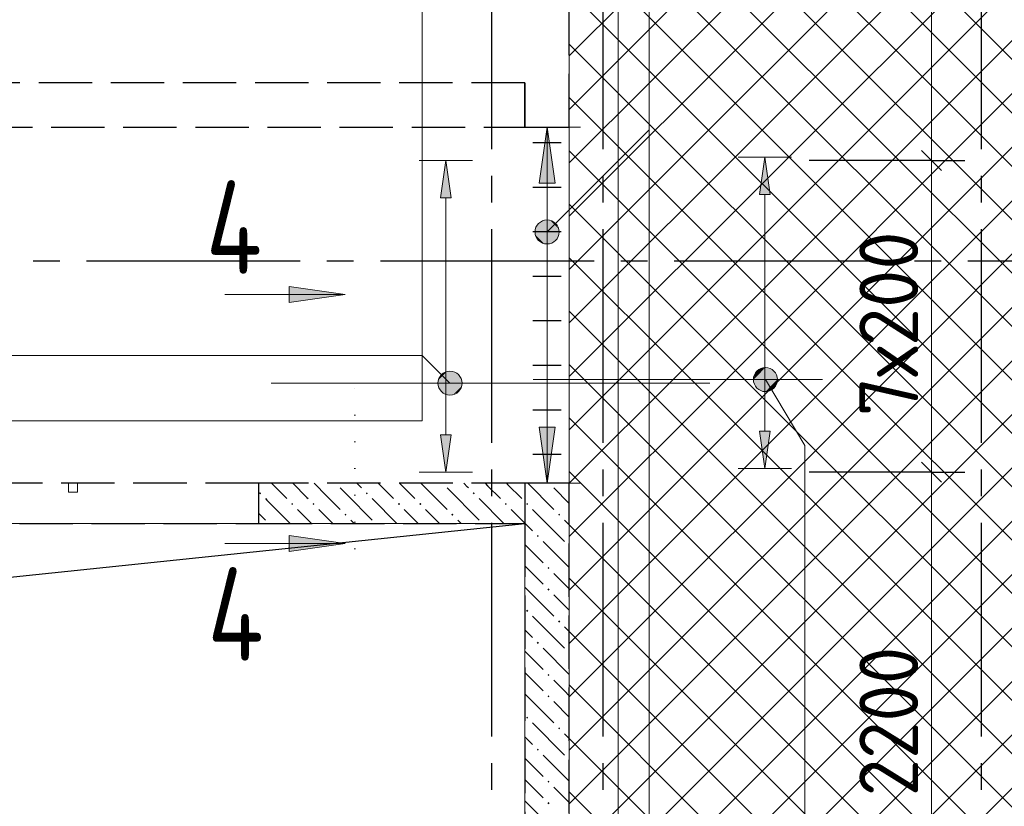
# Model space of a CAD drawing. Header units: millimetres. Extents: x 0 to 50400, y 0 to 39903.
# Tile 12 of 17: x 31196 to 35620, y 22811 to 26345. Entities that reach past the tile are written whole.
import ezdxf

# ---------------------------------------------------------------- set-up
doc = ezdxf.new("R2010")
doc.units = ezdxf.units.MM
for name, pattern in [('______2', [324, 240, -84]), ('______5', [1320, 960, -120, 120, -120]), ('______9', [120, 0, -120])]:
    doc.linetypes.add(name, pattern=pattern)
for name, color, linetype, lineweight in [('Standard', 7, 'Continuous', 25), ('ДОП Верх по Х', 7, 'Continuous', 25), ('ЖБ Перекрытие верхний уровень_1', 7, 'Continuous', 35), ('ЖБ Стена верхний уровень', 7, 'Continuous', 35), ('Общий01', 7, 'Continuous', 13), ('Общий02', 7, 'Continuous', 18), ('Позиционная метка номер позиции', 7, 'Continuous', 13), ('Примечания', 7, 'Continuous', 13), ('Размерная линия_ общее', 7, 'Continuous', 13)]:
    doc.layers.add(name, color=color, linetype=linetype, lineweight=lineweight)
doc.layers.add('Оси', color=7, linetype='______5', true_color=0x656565)
doc.layers.add('Поперечное армирование AW фон', color=7, linetype='______2', lineweight=13, true_color=0xa0a0a0)
doc.styles.add('ISOCPEUR', font='txt')

msp = doc.modelspace()

# ---------------------------------------------------------------- hatches: boundary and pattern name
at = {"layer": 'ДОП Верх по Х', "linetype": 'Continuous', "lineweight": 13, "transparency": 33554687}
for points in [[(33134.4, 25544.4), (33110.4, 25712.4), (33086.4, 25544.4)], [(34567.1, 25560.4), (34543.1, 25728.4), (34519.1, 25560.4)]]:
    msp.add_hatch(color=7, dxfattribs=at).paths.add_polyline_path(points)
for points in [[(33134.4, 24480.4), (33110.4, 24312.4), (33086.4, 24480.4)], [(34567.1, 24496.4), (34543.1, 24328.4), (34519.1, 24496.4)]]:
    msp.add_hatch(color=7, dxfattribs=at).paths.add_polyline_path(points, flags=16)
at = {"layer": 'ЖБ Стена верхний уровень', "linetype": 'Continuous', "lineweight": -3, "transparency": 33554687}
for points in [[(33664.9, 25899.4), (33665.1, 25899.6), (33665.1, 25895), (33664.9, 25895.1)], [(32613.5, 24262.4), (32611.6, 24260.5), (32609.7, 24262.4)], [(33093.5, 24262.4), (33091.6, 24260.5), (33089.7, 24262.4)], [(33573.5, 24262.4), (33571.6, 24260.5), (33569.7, 24262.4)], [(33573.5, 24262.4), (33571.6, 24260.5), (33569.7, 24262.4)], [(32270.8, 24217.3), (32275.6, 24222.1), (32280.4, 24217.3), (32275.6, 24212.5)], [(33230.8, 24217.3), (33235.6, 24222.1), (33240.4, 24217.3), (33235.6, 24212.5)], [(32414.8, 24169.3), (32419.6, 24174.1), (32424.4, 24169.3), (32419.6, 24164.5)], [(32510.8, 24169.3), (32515.6, 24174.1), (32520.4, 24169.3), (32515.6, 24164.5)], [(32894.8, 24169.3), (32899.6, 24174.1), (32904.4, 24169.3), (32899.6, 24164.5)], [(32990.8, 24169.3), (32995.6, 24174.1), (33000.4, 24169.3), (32995.6, 24164.5)], [(33374.8, 24169.3), (33379.6, 24174.1), (33384.4, 24169.3), (33379.6, 24164.5)], [(33470.8, 24169.3), (33475.6, 24174.1), (33480.4, 24169.3), (33475.6, 24164.5)], [(33470.8, 24169.3), (33475.6, 24174.1), (33480.4, 24169.3), (33475.6, 24164.5)], [(32654.8, 24121.3), (32659.6, 24126.1), (32664.4, 24121.3), (32659.6, 24116.5)], [(33134.8, 24121.3), (33139.6, 24126.1), (33144.4, 24121.3), (33139.6, 24116.5)], [(33614.8, 24121.3), (33619.6, 24126.1), (33624.4, 24121.3), (33619.6, 24116.5)], [(33614.8, 24121.3), (33619.6, 24126.1), (33624.4, 24121.3), (33619.6, 24116.5)], [(33518.8, 24025.3), (33523.6, 24030.1), (33528.4, 24025.3), (33523.6, 24020.5)], [(33518.8, 24025.3), (33523.6, 24030.1), (33528.4, 24025.3), (33523.6, 24020.5)], [(33662.8, 23977.3), (33665.1, 23979.6), (33665.1, 23975)], [(33662.8, 23977.3), (33665.1, 23979.6), (33665.1, 23975)], [(33566.8, 23881.3), (33571.6, 23886.1), (33576.4, 23881.3), (33571.6, 23876.5)], [(33566.8, 23881.3), (33571.6, 23886.1), (33576.4, 23881.3), (33571.6, 23876.5)], [(33566.8, 23785.3), (33571.6, 23790.1), (33576.4, 23785.3), (33571.6, 23780.5)], [(33566.8, 23785.3), (33571.6, 23790.1), (33576.4, 23785.3), (33571.6, 23780.5)], [(33470.8, 23689.3), (33475.6, 23694.1), (33480.4, 23689.3), (33475.6, 23684.5)], [(33470.8, 23689.3), (33475.6, 23694.1), (33480.4, 23689.3), (33475.6, 23684.5)], [(33614.8, 23641.3), (33619.6, 23646.1), (33624.4, 23641.3), (33619.6, 23636.5)], [(33614.8, 23641.3), (33619.6, 23646.1), (33624.4, 23641.3), (33619.6, 23636.5)], [(33518.8, 23545.3), (33523.6, 23550.1), (33528.4, 23545.3), (33523.6, 23540.5)], [(33518.8, 23545.3), (33523.6, 23550.1), (33528.4, 23545.3), (33523.6, 23540.5)], [(33662.8, 23497.3), (33665.1, 23499.6), (33665.1, 23495)], [(33662.8, 23497.3), (33665.1, 23499.6), (33665.1, 23495)], [(33566.8, 23401.3), (33571.6, 23406.1), (33576.4, 23401.3), (33571.6, 23396.5)], [(33566.8, 23401.3), (33571.6, 23406.1), (33576.4, 23401.3), (33571.6, 23396.5)], [(33566.8, 23305.3), (33571.6, 23310.1), (33576.4, 23305.3), (33571.6, 23300.5)], [(33566.8, 23305.3), (33571.6, 23310.1), (33576.4, 23305.3), (33571.6, 23300.5)], [(33470.8, 23209.3), (33475.6, 23214.1), (33480.4, 23209.3), (33475.6, 23204.5)], [(33470.8, 23209.3), (33475.6, 23214.1), (33480.4, 23209.3), (33475.6, 23204.5)], [(33614.8, 23161.3), (33619.6, 23166.1), (33624.4, 23161.3), (33619.6, 23156.5)], [(33614.8, 23161.3), (33619.6, 23166.1), (33624.4, 23161.3), (33619.6, 23156.5)], [(33518.8, 23065.3), (33523.6, 23070.1), (33528.4, 23065.3), (33523.6, 23060.5)], [(33518.8, 23065.3), (33523.6, 23070.1), (33528.4, 23065.3), (33523.6, 23060.5)], [(33662.8, 23017.3), (33665.1, 23019.6), (33665.1, 23015)], [(33662.8, 23017.3), (33665.1, 23019.6), (33665.1, 23015)], [(33566.8, 22921.3), (33571.6, 22926.1), (33576.4, 22921.3), (33571.6, 22916.5)], [(33566.8, 22921.3), (33571.6, 22926.1), (33576.4, 22921.3), (33571.6, 22916.5)], [(33566.8, 22825.3), (33571.6, 22830.1), (33576.4, 22825.3), (33571.6, 22820.5)], [(33566.8, 22825.3), (33571.6, 22830.1), (33576.4, 22825.3), (33571.6, 22820.5)]]:
    msp.add_hatch(color=7, dxfattribs=at).paths.add_polyline_path(points, flags=16)
h = msp.add_hatch(color=7, dxfattribs=at)
h.paths.add_polyline_path([(32759.6, 24216.5), (32750.8, 24217.3), (32755.6, 24222.1), (32760.4, 24217.3)], flags=16)
h.paths.add_polyline_path([(32759.6, 24216.5), (32752, 24216), (32755.6, 24212.5)])
h.paths.add_polyline_path([(32759.6, 24216.5), (32752, 24216), (32750.8, 24217.3)], flags=16)
at = {"layer": 'Общий01', "linetype": 'Continuous', "lineweight": 13, "transparency": 33554687}
for points in [[(32405.9, 25147.3), (32657.9, 25111.3), (32405.9, 25075.3)], [(32405.9, 24027.2), (32657.9, 23991.2), (32405.9, 23955.2)]]:
    msp.add_hatch(color=7, dxfattribs=at).paths.add_polyline_path(points, flags=16)
at = {"layer": 'Общий02', "linetype": 'Continuous', "lineweight": 13, "transparency": 33554687}
msp.add_hatch(color=7, dxfattribs=at).paths.add_polyline_path([(33601.1, 25610.4), (33565.1, 25862.4), (33529.1, 25610.4)])
msp.add_hatch(color=7, dxfattribs=at).paths.add_polyline_path([(33601.1, 24514.4), (33565.1, 24262.4), (33529.1, 24514.4)], flags=16)
at = {"layer": 'Позиционная метка номер позиции', "linetype": 'Continuous', "lineweight": 13, "transparency": 33554687}
for points in [[(33526.9, 25429.7), (33617, 25377.8), (33551.4, 25443.5)], [(33551.4, 25443.5), (33617, 25377.8), (33617, 25405.3)], [(33551.4, 25443.5), (33617, 25405.3), (33578.8, 25443.5)], [(33578.8, 25443.5), (33617, 25405.3), (33603.3, 25429.7)], [(33513.2, 25405.3), (33603.3, 25353.4), (33526.9, 25429.7)], [(33513.2, 25377.8), (33578.8, 25339.6), (33513.2, 25405.3)], [(33513.2, 25405.3), (33578.8, 25339.6), (33603.3, 25353.4)], [(33526.9, 25429.7), (33603.3, 25353.4), (33617, 25377.8)], [(33551.4, 25339.6), (33513.2, 25377.8), (33526.9, 25353.4)], [(33513.2, 25377.8), (33551.4, 25339.6), (33578.8, 25339.6)], [(34545.6, 24782.1), (34499.2, 24754.5), (34492.5, 24727.8)], [(34545.6, 24782.1), (34492.5, 24727.8), (34572.3, 24775.4)], [(34572.3, 24775.4), (34492.5, 24727.8), (34499.8, 24700.8)], [(34499.2, 24754.5), (34545.6, 24782.1), (34518.6, 24774.8)], [(34572.3, 24775.4), (34499.8, 24700.8), (34592.6, 24756)], [(33090.8, 24674.2), (33142.7, 24764.3), (33077.1, 24698.6)], [(33077.1, 24698.6), (33142.7, 24764.3), (33115.3, 24764.3)], [(33077.1, 24698.6), (33115.3, 24764.3), (33077.1, 24726.1)], [(33077.1, 24726.1), (33115.3, 24764.3), (33090.8, 24750.6)], [(33090.8, 24674.2), (33167.2, 24750.6), (33142.7, 24764.3)], [(33115.3, 24660.5), (33167.2, 24750.6), (33090.8, 24674.2)], [(33115.3, 24660.5), (33180.9, 24726.1), (33167.2, 24750.6)], [(34592.6, 24756), (34499.8, 24700.8), (34520.1, 24681.4)], [(34592.6, 24756), (34520.1, 24681.4), (34599.9, 24729)], [(33142.7, 24660.5), (33180.9, 24726.1), (33115.3, 24660.5)], [(33142.7, 24660.5), (33180.9, 24698.6), (33180.9, 24726.1)], [(33180.9, 24698.6), (33142.7, 24660.5), (33167.2, 24674.2)], [(34599.9, 24729), (34520.1, 24681.4), (34546.8, 24674.7)], [(34599.9, 24729), (34546.8, 24674.7), (34593.2, 24702.3)], [(34593.2, 24702.3), (34546.8, 24674.7), (34573.8, 24682)]]:
    msp.add_hatch(color=7, dxfattribs=at).paths.add_polyline_path(points)

# ---------------------------------------------------------------- linework, layer by layer
at = {"layer": 'Standard', "color": 251, "linetype": 'Continuous', "lineweight": -3, "true_color": 0x656565, "transparency": 33554687}
msp.add_line((30885.6, 23812.1), (33465.1, 24082.4), dxfattribs=at)
at = {"layer": 'ДОП Верх по Х', "color": 251, "linetype": 'Continuous', "lineweight": 13, "true_color": 0x494949, "transparency": 33554687}
for p, q in [((33110.4, 25712.4), (32990.4, 25712.4)), ((33110.4, 25712.4), (33086.4, 25544.4)), ((33134.4, 25544.4), (33110.4, 25712.4)), ((33110.4, 25712.4), (33230.4, 25712.4)), ((33110.4, 25712.4), (33110.4, 25712.4)), ((34543.1, 25728.4), (34423.1, 25728.4)), ((34543.1, 25728.4), (34519.1, 25560.4)), ((34567.1, 25560.4), (34543.1, 25728.4)), ((34543.1, 25728.4), (34663.1, 25728.4)), ((34543.1, 25728.4), (34543.1, 25728.4)), ((33086.4, 25544.4), (33134.4, 25544.4)), ((33110.4, 24480.4), (33110.4, 25544.4)), ((34519.1, 25560.4), (34567.1, 25560.4)), ((34543.1, 24496.4), (34543.1, 25560.4)), ((33110.4, 24312.4), (33086.4, 24480.4)), ((33086.4, 24480.4), (33134.4, 24480.4)), ((33134.4, 24480.4), (33110.4, 24312.4)), ((34543.1, 24328.4), (34519.1, 24496.4)), ((34519.1, 24496.4), (34567.1, 24496.4)), ((34567.1, 24496.4), (34543.1, 24328.4)), ((33110.4, 24312.4), (32990.4, 24312.4)), ((33110.4, 24312.4), (33230.4, 24312.4)), ((33110.4, 24312.4), (33110.4, 24312.4)), ((34543.1, 24328.4), (34423.1, 24328.4)), ((34543.1, 24328.4), (34663.1, 24328.4)), ((34543.1, 24328.4), (34543.1, 24328.4))]:
    msp.add_line(p, q, dxfattribs=at)
at = {"layer": 'ДОП Верх по Х', "color": 7, "linetype": 'Continuous', "lineweight": 18, "transparency": 33554687}
for p, q in [((32325.8, 24712.4), (34296.9, 24712.4)), ((33502.9, 24728.4), (34802.9, 24728.4))]:
    msp.add_line(p, q, dxfattribs=at)
at = {"layer": 'ЖБ Перекрытие верхний уровень_1', "color": 7, "linetype": 'Continuous', "lineweight": 18, "transparency": 33554687}
for p, q in [((33664.9, 10312.4), (33664.9, 32612.4)), ((33664.9, 32612.4), (33664.9, 10312.4)), ((33664.9, 10312.4), (33664.9, 32612.4)), ((31455.2, 24262.4), (31415.2, 24262.4)), ((31415.2, 24262.4), (31415.2, 24222.4)), ((31455.2, 24222.4), (31455.2, 24262.4)), ((31415.2, 24222.4), (31455.2, 24222.4)), ((30695.1, 24082.4), (33465.1, 24082.4)), ((33465.1, 24082.4), (33465.1, 22312.4))]:
    msp.add_line(p, q, dxfattribs=at)
at = {"layer": 'ЖБ Перекрытие верхний уровень_1', "color": 254, "linetype": 'Continuous', "lineweight": 18, "transparency": 33554687}
for p, q in [((33664.9, 26182.6), (34651.6, 27169.3)), ((33664.9, 25942.6), (34891.6, 27169.3)), ((33664.9, 25702.6), (35131.6, 27169.3)), ((33691.6, 27169.3), (35851.6, 25009.3)), ((33931.6, 27169.3), (35851.6, 25249.3)), ((33664.9, 26956), (35851.6, 24769.3)), ((33664.9, 26716), (35611.6, 24769.3)), ((33664.9, 26476), (35371.6, 24769.3)), ((33664.9, 26236), (35131.6, 24769.3)), ((33664.9, 25996), (34891.6, 24769.3)), ((33664.9, 25756), (34651.6, 24769.3)), ((33664.9, 25516), (34411.6, 24769.3)), ((33664.9, 25276), (34171.6, 24769.3)), ((35371.6, 24769.3), (35851.6, 25249.3)), ((33664.9, 25036), (33931.6, 24769.3)), ((35611.6, 24769.3), (35851.6, 25009.3)), ((33664.9, 24796), (33691.6, 24769.3)), ((33664.9, 24742.6), (33691.6, 24769.3)), ((33664.9, 24502.6), (33931.6, 24769.3)), ((33664.9, 24262.6), (34171.6, 24769.3)), ((33664.9, 24022.6), (34411.6, 24769.3)), ((33664.9, 23782.6), (34651.6, 24769.3)), ((33664.9, 23542.6), (34891.6, 24769.3)), ((33664.9, 23302.6), (35131.6, 24769.3)), ((33664.9, 23062.6), (35371.6, 24769.3)), ((33664.9, 22822.6), (35611.6, 24769.3)), ((33664.9, 22582.6), (35851.6, 24769.3)), ((33691.6, 24769.3), (35851.6, 22609.3)), ((33931.6, 24769.3), (35851.6, 22849.3)), ((34171.6, 24769.3), (35851.6, 23089.3)), ((34411.6, 24769.3), (35851.6, 23329.3)), ((34651.6, 24769.3), (35851.6, 23569.3)), ((34891.6, 24769.3), (35851.6, 23809.3)), ((35131.6, 24769.3), (35851.6, 24049.3)), ((35371.6, 24769.3), (35851.6, 24289.3)), ((35611.6, 24769.3), (35851.6, 24529.3)), ((33664.9, 24556), (35851.6, 22369.3)), ((33691.6, 22369.3), (35851.6, 24529.3)), ((33664.9, 24316), (35611.6, 22369.3)), ((33931.6, 22369.3), (35851.6, 24289.3)), ((33664.9, 24076), (35371.6, 22369.3)), ((34171.6, 22369.3), (35851.6, 24049.3)), ((33664.9, 23836), (35131.6, 22369.3)), ((34411.6, 22369.3), (35851.6, 23809.3)), ((33664.9, 23596), (34891.6, 22369.3)), ((34651.6, 22369.3), (35851.6, 23569.3)), ((33664.9, 23356), (34651.6, 22369.3)), ((34891.6, 22369.3), (35851.6, 23329.3)), ((33664.9, 23116), (34411.6, 22369.3)), ((35131.6, 22369.3), (35851.6, 23089.3)), ((33664.9, 22876), (34171.6, 22369.3))]:
    msp.add_line(p, q, dxfattribs=at)
for points in [[(33664.9, 25462.6), (35343, 27140.7), (35343, 27140.7), (35371.6, 27169.3)], [(33664.9, 25222.6), (35399.4, 26957.1), (35399.4, 26957.1), (35611.6, 27169.3)], [(33664.9, 24982.6), (35455.7, 26773.4), (35455.7, 26773.4), (35851.6, 27169.3)], [(34171.6, 27169.3), (35848.6, 25492.3), (35848.6, 25492.3), (35851.6, 25489.3)], [(34411.6, 27169.3), (35742.4, 25838.5), (35742.4, 25838.5), (35851.6, 25729.3)], [(34651.6, 27169.3), (35636.2, 26184.6), (35636.2, 26184.6), (35851.6, 25969.3)], [(33691.6, 24769.3), (35512, 26589.7), (35512, 26589.7), (35851.6, 26929.3)], [(33931.6, 24769.3), (35568.3, 26406.1), (35568.3, 26406.1), (35851.6, 26689.3)], [(34171.6, 24769.3), (35624.7, 26222.4), (35624.7, 26222.4), (35851.6, 26449.3)], [(34411.6, 24769.3), (35681, 26038.7), (35681, 26038.7), (35851.6, 26209.3)], [(34651.6, 24769.3), (35737.3, 25855), (35737.3, 25855), (35851.6, 25969.3)], [(34891.6, 24769.3), (35793.7, 25671.4), (35793.7, 25671.4), (35851.6, 25729.3)], [(35131.6, 24769.3), (35850, 25487.7), (35850, 25487.7), (35851.6, 25489.3)]]:
    msp.add_lwpolyline(points, dxfattribs=at)
at = {"layer": 'ЖБ Стена верхний уровень', "color": 253, "linetype": '______2', "lineweight": -3, "true_color": 0xa0a0a0, "transparency": 33554687}
for p, q in [((33665.1, 25862.4), (33665.1, 32612.4)), ((33664.9, 25862.4), (33664.9, 27212.4)), ((33464.9, 26062.4), (30365.1, 26062.4)), ((33464.9, 26062.4), (33464.9, 25862.4)), ((33464.9, 25862.4), (33464.9, 26062.4)), ((30364.9, 25862.4), (33464.9, 25862.4)), ((33464.9, 25862.4), (33664.9, 25862.4)), ((33664.9, 25862.4), (33665.1, 25862.4)), ((32270.1, 24262.4), (30870.1, 24262.4)), ((32270.1, 24082.4), (32270.1, 24262.4)), ((33465.1, 24262.4), (32270.1, 24262.4)), ((33665.1, 24262.4), (33465.1, 24262.4)), ((33465.1, 24262.4), (33465.1, 24082.4)), ((33665.1, 24262.4), (33465.1, 24262.4)), ((33665.1, 22132.4), (33665.1, 24262.4)), ((33665.1, 22132.4), (33665.1, 24262.4)), ((30870.1, 24082.4), (32270.1, 24082.4)), ((32270.1, 24082.4), (33465.1, 24082.4)), ((33465.1, 24082.4), (33465.1, 22312.4)), ((33465.1, 24082.4), (33465.1, 22312.4))]:
    msp.add_line(p, q, dxfattribs=at)
at = {"layer": 'ЖБ Стена верхний уровень', "color": 253, "linetype": 'Continuous', "lineweight": -3, "true_color": 0xa0a0a0, "transparency": 33554687}
for p, q in [((33664.9, 26283.9), (33665.1, 26283.8)), ((33665.1, 26187.8), (33664.9, 26188)), ((33664.9, 26091.9), (33665.1, 26091.8)), ((33664.9, 25995.9), (33665.1, 25995.8)), ((32326.5, 24262.4), (32395.6, 24193.3)), ((32731.6, 24241.3), (32710.5, 24262.4)), ((33478.5, 24262.4), (33595.6, 24145.3)), ((33478.5, 24262.4), (33595.6, 24145.3)), ((33595.6, 24241.3), (33665.1, 24171.8)), ((33595.6, 24241.3), (33665.1, 24171.8)), ((32779.6, 24193.3), (32890.5, 24082.4)), ((33259.6, 24193.3), (33370.5, 24082.4)), ((32270.1, 24126.8), (32299.6, 24097.3)), ((32491.6, 24097.3), (32443.6, 24145.3)), ((32539.6, 24145.3), (32602.5, 24082.4)), ((32971.6, 24097.3), (32923.6, 24145.3)), ((33019.6, 24145.3), (33082.5, 24082.4)), ((33451.6, 24097.3), (33403.6, 24145.3)), ((33499.6, 24145.3), (33643.6, 24001.3)), ((33499.6, 24145.3), (33643.6, 24001.3)), ((32506.5, 24082.4), (32491.6, 24097.3)), ((32683.6, 24097.3), (32698.5, 24082.4)), ((32986.5, 24082.4), (32971.6, 24097.3)), ((33163.6, 24097.3), (33178.5, 24082.4)), ((33465.1, 24083.8), (33451.6, 24097.3)), ((33499.6, 24049.3), (33465.1, 24083.8)), ((33499.6, 24049.3), (33465.1, 24083.8)), ((33643.6, 24097.3), (33665.1, 24075.8)), ((33643.6, 24097.3), (33665.1, 24075.8)), ((33465.1, 23987.8), (33547.6, 23905.3)), ((33465.1, 23987.8), (33547.6, 23905.3)), ((33547.6, 24001.3), (33665.1, 23883.8)), ((33547.6, 24001.3), (33665.1, 23883.8)), ((33465.1, 23891.8), (33547.6, 23809.3)), ((33465.1, 23891.8), (33547.6, 23809.3)), ((33643.6, 23809.3), (33595.6, 23857.3)), ((33643.6, 23809.3), (33595.6, 23857.3)), ((33665.1, 23787.8), (33643.6, 23809.3)), ((33665.1, 23787.8), (33643.6, 23809.3)), ((33465.1, 23795.8), (33595.6, 23665.3)), ((33465.1, 23795.8), (33595.6, 23665.3)), ((33595.6, 23761.3), (33665.1, 23691.8)), ((33595.6, 23761.3), (33665.1, 23691.8)), ((33499.6, 23665.3), (33643.6, 23521.3)), ((33499.6, 23665.3), (33643.6, 23521.3)), ((33499.6, 23569.3), (33465.1, 23603.8)), ((33499.6, 23569.3), (33465.1, 23603.8)), ((33643.6, 23617.3), (33665.1, 23595.8)), ((33643.6, 23617.3), (33665.1, 23595.8)), ((33465.1, 23507.8), (33547.6, 23425.3)), ((33465.1, 23507.8), (33547.6, 23425.3)), ((33547.6, 23521.3), (33665.1, 23403.8)), ((33547.6, 23521.3), (33665.1, 23403.8)), ((33465.1, 23411.8), (33547.6, 23329.3)), ((33465.1, 23411.8), (33547.6, 23329.3)), ((33643.6, 23329.3), (33595.6, 23377.3)), ((33643.6, 23329.3), (33595.6, 23377.3)), ((33465.1, 23315.8), (33595.6, 23185.3)), ((33465.1, 23315.8), (33595.6, 23185.3)), ((33665.1, 23307.8), (33643.6, 23329.3)), ((33665.1, 23307.8), (33643.6, 23329.3)), ((33595.6, 23281.3), (33665.1, 23211.8)), ((33595.6, 23281.3), (33665.1, 23211.8)), ((33499.6, 23185.3), (33643.6, 23041.3)), ((33499.6, 23185.3), (33643.6, 23041.3)), ((33643.6, 23137.3), (33665.1, 23115.8)), ((33643.6, 23137.3), (33665.1, 23115.8)), ((33499.6, 23089.3), (33465.1, 23123.8)), ((33499.6, 23089.3), (33465.1, 23123.8)), ((33465.1, 23027.8), (33547.6, 22945.3)), ((33465.1, 23027.8), (33547.6, 22945.3)), ((33547.6, 23041.3), (33665.1, 22923.8)), ((33547.6, 23041.3), (33665.1, 22923.8)), ((33465.1, 22931.8), (33547.6, 22849.3)), ((33465.1, 22931.8), (33547.6, 22849.3)), ((33643.6, 22849.3), (33595.6, 22897.3)), ((33643.6, 22849.3), (33595.6, 22897.3)), ((33465.1, 22835.8), (33595.6, 22705.3)), ((33465.1, 22835.8), (33595.6, 22705.3)), ((33665.1, 22827.8), (33643.6, 22849.3)), ((33665.1, 22827.8), (33643.6, 22849.3))]:
    msp.add_line(p, q, dxfattribs=at)
for points in [[(32422.5, 24262.4), (32486.1, 24198.8), (32486.1, 24198.8), (32491.6, 24193.3)], [(32518.5, 24262.4), (32576.2, 24204.6), (32576.2, 24204.6), (32635.6, 24145.3)], [(32806.5, 24262.4), (32846.7, 24222.2), (32846.7, 24222.2), (32875.6, 24193.3)], [(32902.5, 24262.4), (32936.8, 24228.1), (32936.8, 24228.1), (32971.6, 24193.3)], [(32998.5, 24262.4), (33027, 24233.9), (33027, 24233.9), (33115.6, 24145.3)], [(33211.6, 24241.3), (33207.3, 24245.6), (33207.3, 24245.6), (33190.5, 24262.4)], [(33286.5, 24262.4), (33297.4, 24251.5), (33297.4, 24251.5), (33355.6, 24193.3)], [(33382.5, 24262.4), (33387.5, 24257.3), (33387.5, 24257.3), (33451.6, 24193.3)], [(32635.6, 24241.3), (32666.4, 24210.5), (32666.4, 24210.5), (32779.6, 24097.3)], [(33115.6, 24241.3), (33117.1, 24239.8), (33117.1, 24239.8), (33259.6, 24097.3)], [(32299.6, 24193.3), (32305.8, 24187.1), (32305.8, 24187.1), (32410.5, 24082.4)]]:
    msp.add_lwpolyline(points, dxfattribs=at)
at = {"layer": 'Общий01', "color": 7, "linetype": 'Continuous', "lineweight": 13, "transparency": 33554687}
for p, q in [((32405.9, 25075.3), (32405.9, 25147.3)), ((32405.9, 25147.3), (32657.9, 25111.3)), ((32657.9, 25111.3), (32117.9, 25111.3)), ((32405.9, 25111.3), (32387.8, 25111.3)), ((32657.9, 25111.3), (32405.9, 25075.3)), ((32657.9, 25111.3), (32657.9, 25111.3)), ((32657.9, 25111.3), (32657.9, 25111.3)), ((32657.9, 25111.3), (32657.9, 25111.3)), ((32405.9, 23955.2), (32405.9, 24027.2)), ((32405.9, 24027.2), (32657.9, 23991.2)), ((32657.9, 23991.2), (32117.9, 23991.2)), ((32405.9, 23991.2), (32387.8, 23991.2)), ((32657.9, 23991.2), (32405.9, 23955.2)), ((32657.9, 23991.2), (32657.9, 23991.2)), ((32657.9, 23991.2), (32657.9, 23991.2)), ((32657.9, 23991.2), (32657.9, 23991.2))]:
    msp.add_line(p, q, dxfattribs=at)
at = {"layer": 'Общий01', "color": 7, "linetype": '______9', "lineweight": 13, "transparency": 33554687}
msp.add_line((32701.1, 23968.1), (32701.1, 24734.8), dxfattribs=at)
at = {"layer": 'Общий02', "color": 251, "linetype": 'Continuous', "lineweight": 13, "true_color": 0x494949, "transparency": 33554687}
for p, q in [((33415.1, 25862.4), (33715.1, 25862.4)), ((33565.1, 25862.4), (33529.1, 25610.4)), ((33565.1, 24262.4), (33565.1, 25862.4)), ((33565.1, 25862.4), (33565.1, 25862.4)), ((33565.1, 25862.4), (33565.1, 25862.4)), ((33565.1, 25862.4), (33565.1, 25862.4)), ((33601.1, 25610.4), (33565.1, 25862.4)), ((33529.1, 25610.4), (33601.1, 25610.4)), ((33565.1, 25610.4), (33565.1, 25592.4)), ((33565.1, 24262.4), (33529.1, 24514.4)), ((33529.1, 24514.4), (33601.1, 24514.4)), ((33565.1, 24514.4), (33565.1, 24532.4)), ((33601.1, 24514.4), (33565.1, 24262.4)), ((33415.1, 24262.4), (33715.1, 24262.4)), ((33565.1, 24262.4), (33565.1, 24262.4)), ((33565.1, 24262.4), (33565.1, 24262.4)), ((33565.1, 24262.4), (33565.1, 24262.4))]:
    msp.add_line(p, q, dxfattribs=at)
for points in [[(40183.1, 32151.4), (33885.1, 32151.4), (33885.1, 10773.4), (39965.1, 10773.4), (39965.1, 32545.4)], [(11409.1, 13962.4), (13425.1, 13962.4), (13425.1, 14352.4), (14145.1, 14352.4), (14145.1, 13962.4), (15865.1, 13962.4), (15865.1, 10773.4), (33262, 10773.4), (33262, 20200.4), (32863.1, 20200.4), (32863.1, 21861.4), (29624.3, 21861.4), (29624.3, 24543.2), (33004.3, 24543.2), (33004.3, 27075.6)]]:
    msp.add_lwpolyline(points, dxfattribs=at)
at = {"layer": 'Оси', "color": 8, "linetype": '______5', "lineweight": -3, "transparency": 33554687}
for p, q in [((33315.1, 33324.2), (33315.1, 8909)), ((33815.1, 33324.2), (33815.1, 8909)), ((35515.1, 33324.2), (35515.1, 8909)), ((7736.1, 25262.4), (42962.9, 25262.4))]:
    msp.add_line(p, q, dxfattribs=at)
at = {"layer": 'Позиционная метка номер позиции', "color": 7, "linetype": 'Continuous', "lineweight": 13, "transparency": 33554687}
for p, q in [((33565.1, 25391.6), (34024.6, 25851)), ((33526.9, 25429.7), (33526.9, 25429.7)), ((33603.3, 25429.7), (33603.3, 25429.7)), ((33526.9, 25353.4), (33526.9, 25353.4)), ((33603.3, 25353.4), (33603.3, 25353.4)), ((34518.6, 24774.8), (34518.6, 24774.8)), ((33090.8, 24750.6), (33090.8, 24750.6)), ((33167.2, 24750.6), (33167.2, 24750.6)), ((34592.6, 24756), (34592.6, 24756)), ((34499.8, 24700.8), (34499.8, 24700.8)), ((33090.8, 24674.2), (33090.8, 24674.2)), ((33167.2, 24674.2), (33167.2, 24674.2)), ((34573.8, 24682), (34573.8, 24682))]:
    msp.add_line(p, q, dxfattribs=at)
for points in [[(33564.9, 21612.9), (34024.6, 22072.5), (34024.6, 27860.6), (34024.6, 27895.8), (31309.4, 27895.8)], [(33129, 24712.4), (33004.3, 24837.1), (27566.3, 24837.1)], [(34546.2, 24728.4), (34722.7, 24432.1), (34722.7, 20156.9)]]:
    msp.add_lwpolyline(points, dxfattribs=at)
for centre in [(33565.1, 25391.6), (34546.2, 24728.4), (33129, 24712.4)]:
    msp.add_circle(centre, 54, dxfattribs=at)
at = {"layer": 'Поперечное армирование AW фон', "color": 7, "linetype": 'Continuous', "lineweight": 25, "transparency": 33554687}
for p, q in [((33628.9, 25791.5), (33500.9, 25791.5)), ((33628.9, 25591.6), (33500.9, 25591.6)), ((33628.9, 25391.6), (33500.9, 25391.6)), ((33628.9, 25191.5), (33500.9, 25191.5)), ((33628.9, 24991.6), (33500.9, 24991.6)), ((33628.9, 24791.6), (33500.9, 24791.6)), ((33628.9, 24591.5), (33500.9, 24591.5)), ((33628.9, 24391.6), (33500.9, 24391.6))]:
    msp.add_line(p, q, dxfattribs=at)
at = {"layer": 'Примечания', "color": 7, "linetype": 'Continuous', "lineweight": 13, "transparency": 33554687}
msp.add_line((35292.4, 26062.4), (35292.4, 26622.4), dxfattribs=at)
at = {"layer": 'Размерная линия_ общее', "color": 7, "linetype": 'Continuous', "lineweight": 13, "transparency": 33554687}
for p, q in [((35292.4, 25712.4), (35292.4, 28362.4)), ((35292.4, 24312.4), (35292.4, 25712.4)), ((35292.4, 22112.4), (35292.4, 24312.4))]:
    msp.add_line(p, q, dxfattribs=at)
at = {"layer": 'Размерная линия_ общее', "color": 7, "linetype": 'Continuous', "lineweight": 25, "transparency": 33554687}
for p, q in [((35337.4, 25667.4), (35247.4, 25757.4)), ((35337.4, 24267.4), (35247.4, 24357.4))]:
    msp.add_line(p, q, dxfattribs=at)
at = {"layer": 'Размерная линия_ общее', "color": 7, "linetype": 'Continuous', "lineweight": -3, "transparency": 33554687}
for p, q in [((35292.4, 25712.4), (35142.4, 25712.4)), ((35292.4, 25712.4), (35442.4, 25712.4)), ((35292.4, 24312.4), (35142.4, 24312.4)), ((35292.4, 24312.4), (35442.4, 24312.4))]:
    msp.add_line(p, q, dxfattribs=at)
for points in [[(35292.4, 25712.4), (35272, 25712.4), (35272, 25712.4), (34743.1, 25712.4)], [(35292.4, 24312.4), (35272, 24312.4), (35272, 24312.4), (35272, 24312.4), (35272, 24312.4), (34743.1, 24312.4)]]:
    msp.add_lwpolyline(points, dxfattribs=at)

# ---------------------------------------------------------------- texts
at = {"layer": 'Общий01', "color": 7, "linetype": 'Continuous', "lineweight": 35, "transparency": 33554687, "char_height": 420, "attachment_point": 7, "style": 'ISOCPEUR'}
for insert, width in [((32031.7, 25203.3), 503.778), ((32039.2, 23464.7), 503.756)]:
    msp.add_mtext('\\W0.80;4', dxfattribs=dict(at, insert=insert, width=width))
at = {"layer": 'Размерная линия_ общее', "color": 7, "linetype": 'Continuous', "lineweight": 25, "transparency": 33554687, "char_height": 264, "attachment_point": 7, "rotation": 90, "style": 'ISOCPEUR'}
for s, insert, width in [('\\W0.95;7х200', (35232.4, 24563.6), 1048.027), ('\\W0.93;2200', (35232.4, 22856), 861.73)]:
    msp.add_mtext(s, dxfattribs=dict(at, insert=insert, width=width))

doc.saveas('drawing.dxf')
